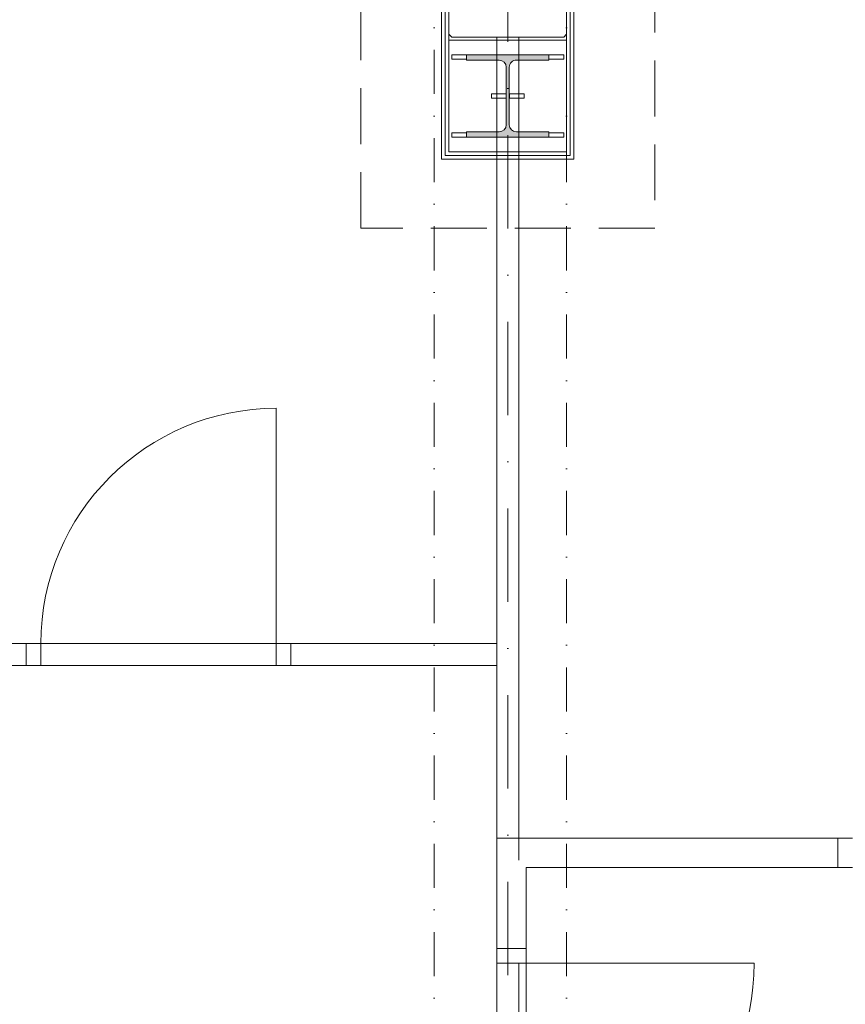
# Model space of a CAD drawing. Header units: millimetres. Extents: x 144573 to 336993, y 74252 to 247042.
# Tile 189 of 256: x 152052 to 154859, y 192465 to 195815. Entities that reach past the tile are written whole.
import ezdxf

# ---------------------------------------------------------------- set-up
doc = ezdxf.new("R2010")
doc.units = ezdxf.units.MM
for name, pattern in [('CK_Čerchovaná 50', [6, 3, -1.5, 0, -1.5]), ('ČERCHOVANÁ', [25.4, 12.7, -6.35, 0, -6.35]), ('ČÁRKOVANÁ', [19.05, 12.7, -6.35])]:
    doc.linetypes.add(name, pattern=pattern)
for name, color, linetype, lineweight in [('DVERE', 255, 'Continuous', 0), ('HU-obrys', 255, 'Continuous', 0), ('HU-slaba odstin sedi 254', 255, 'Continuous', 0), ('NOVA', 255, 'Continuous', 0), ('NOVÁ TENKÁ', 255, 'Continuous', 0), ('NOVÁ TLUSTÁ', 255, 'Continuous', 0), ('OSY', 255, 'Continuous', 0), ('TENKA', 255, 'Continuous', 0)]:
    doc.layers.add(name, color=color, linetype=linetype, lineweight=lineweight)

# ---------------------------------------------------------------- blocks, each defined once
blk = doc.blocks.new('A$C3D6541C4')
at = {"layer": 'HU-slaba odstin sedi 254'}
h = blk.add_hatch(dxfattribs=at)
h.set_pattern_fill('ANGLE', color=256)
h.set_pattern_definition([(0, (0, 0), (0, 6.985), [5.08, -1.905]), (90, (0, 0), (-6.985, 4e-16), [5.08, -1.905])])
h.paths.add_polyline_path([(0.14, -0.262), (0.02925, -0.262, -0.4142136), (0.00525, -0.238), (0.00525, -0.14), (0.00525, -0.042, -0.4142136), (0.02925, -0.018), (0.14, -0.018), (0.14, 0), (0, 0), (-0.14, 0), (-0.14, -0.018), (-0.02925, -0.018, -0.4142136), (-0.00525, -0.042), (-0.00525, -0.14), (-0.00525, -0.238, -0.4142136), (-0.02925, -0.262), (-0.14, -0.262), (-0.14, -0.28), (0, -0.28), (0.14, -0.28)])
h = blk.add_hatch(color=256, dxfattribs=at)
h.dxf.hatch_style = 1
h.paths.add_polyline_path([(0.14, -0.262), (0.02925, -0.262, -0.4142136), (0.00525, -0.238), (0.00525, -0.14), (0.00525, -0.042, -0.4142136), (0.02925, -0.018), (0.14, -0.018), (0.14, 0), (0, 0), (-0.14, 0), (-0.14, -0.018), (-0.02925, -0.018, -0.4142136), (-0.00525, -0.042), (-0.00525, -0.14), (-0.00525, -0.238, -0.4142136), (-0.02925, -0.262), (-0.14, -0.262), (-0.14, -0.28), (0, -0.28), (0.14, -0.28)])
for p, q in [((0, 0), (-0.14, 0)), ((-0.14, 0), (-0.14, -0.018)), ((0, 0), (0.14, 0)), ((0.14, 0), (0.14, -0.018)), ((-0.14, -0.018), (-0.02925, -0.018)), ((0.14, -0.018), (0.02925, -0.018)), ((-0.00525, -0.042), (-0.00525, -0.14)), ((0.00525, -0.042), (0.00525, -0.14)), ((-0.00525, -0.238), (-0.00525, -0.14)), ((0.00525, -0.238), (0.00525, -0.14)), ((-0.14, -0.262), (-0.02925, -0.262)), ((-0.14, -0.28), (-0.14, -0.262)), ((0.14, -0.262), (0.02925, -0.262)), ((0.14, -0.28), (0.14, -0.262)), ((0, -0.28), (-0.14, -0.28)), ((0, -0.28), (0.14, -0.28))]:
    blk.add_line(p, q)
for centre, start, end in [((-0.02925, -0.042), 0, 90), ((0.02925, -0.042), 90, 180), ((-0.02925, -0.238), 270, 0), ((0.02925, -0.238), 180, 270)]:
    blk.add_arc(centre, 0.024, start, end)
blk = doc.blocks.new('sloup')
at = {"layer": 'HU-obrys', "ltscale": 100}
blk.add_lwpolyline([(180238.3, 182689.8), (180238.3, 183269.8), (180228.3, 183279.8), (179848.3, 183279.8), (179838.3, 183269.8), (179838.3, 182689.8), (179848.3, 182679.8), (180228.3, 182679.8)], close=True, dxfattribs=at)
at = {"layer": 'NOVÁ TENKÁ'}
for points in [[(180238.3, 183669.8), (179838.3, 183669.8), (179838.3, 183289.8), (180238.3, 183289.8)], [(179898.3, 183619.8), (179898.3, 183604.8), (179848.3, 183604.8), (179848.3, 183619.8)], [(180228.3, 183619.8), (180228.3, 183604.8), (180178.3, 183604.8), (180178.3, 183619.8)], [(180033.1, 183487.3), (180033.1, 183472.3), (179983.1, 183472.3), (179983.1, 183487.3)], [(180043.6, 183487.3), (180043.6, 183472.3), (180093.6, 183472.3), (180093.6, 183487.3)], [(179898.3, 183354.8), (179898.3, 183339.8), (179848.3, 183339.8), (179848.3, 183354.8)], [(180228.3, 183354.8), (180228.3, 183339.8), (180178.3, 183339.8), (180178.3, 183354.8)], [(180238.3, 182289.8), (179838.3, 182289.8), (179838.3, 182669.8), (180238.3, 182669.8)], [(179898.3, 182604.8), (179898.3, 182619.8), (179848.3, 182619.8), (179848.3, 182604.8)], [(180228.3, 182604.8), (180228.3, 182619.8), (180178.3, 182619.8), (180178.3, 182604.8)], [(180033.1, 182472.3), (180033.1, 182487.3), (179983.1, 182487.3), (179983.1, 182472.3)], [(180043.6, 182472.3), (180043.6, 182487.3), (180093.6, 182487.3), (180093.6, 182472.3)], [(179898.3, 182339.8), (179898.3, 182354.8), (179848.3, 182354.8), (179848.3, 182339.8)], [(180228.3, 182339.8), (180228.3, 182354.8), (180178.3, 182354.8), (180178.3, 182339.8)]]:
    blk.add_lwpolyline(points, close=True, dxfattribs=at)
at = {"layer": 'NOVÁ TLUSTÁ', "ltscale": 5}
for points in [[(179813.3, 183694.8), (179813.3, 182264.8), (180263.3, 182264.8), (180263.3, 183694.8)], [(179825.8, 183682.3), (179825.8, 182277.3), (180250.8, 182277.3), (180250.8, 183682.3)], [(179838.3, 183669.8), (179838.3, 182289.8), (180238.3, 182289.8), (180238.3, 183669.8)]]:
    blk.add_lwpolyline(points, close=True, dxfattribs=at)
at = {"layer": 'NOVÁ TENKÁ', "xscale": -1000, "yscale": 1000}
blk.add_blockref('A$C3D6541C4', (180038.3, 183619.8), dxfattribs=at)
at = {"layer": 'NOVÁ TENKÁ', "xscale": 1000, "yscale": 1000, "rotation": 180}
blk.add_blockref('A$C3D6541C4', (180038.3, 182339.8), dxfattribs=at)

msp = doc.modelspace()

# ---------------------------------------------------------------- linework, layer by layer
at = {"layer": 'DVERE'}
for points in [[(152923.98, 193692.759), (152923.98, 194492.759, 0.41421356), (152123.98, 193692.759)], [(153748.98, 192605.259), (154548.98, 192605.259, -0.41421356), (153748.98, 191805.259)]]:
    msp.add_lwpolyline(points, format="xyb", close=True, dxfattribs=at)
for points in [[(152073.98, 193692.759), (152073.98, 193617.759)], [(152123.98, 193692.759), (152923.98, 193692.759)], [(152923.98, 193617.759), (152123.98, 193617.759)], [(153673.98, 192655.259), (153773.98, 192655.259)]]:
    msp.add_lwpolyline(points, close=True, dxfattribs=at)
at = {"layer": 'NOVA'}
for p, q in [((153673.98, 194755.259), (153673.98, 195755.259)), ((153748.98, 194755.259), (153748.98, 195755.259)), ((153673.98, 192955.259), (153673.98, 191455.259)), ((153773.98, 192930.259), (153773.98, 191455.259))]:
    msp.add_line(p, q, dxfattribs=at)
at = {"layer": 'NOVA', "ltscale": 5}
msp.add_line((153748.98, 193030.259), (153673.98, 193030.259), dxfattribs=at)
at = {"layer": 'NOVA', "linetype": 'ČÁRKOVANÁ', "ltscale": 15}
msp.add_lwpolyline([(154211.48, 197105.259), (154211.48, 195105.259), (153211.48, 195105.259), (153211.48, 197105.259)], dxfattribs=at)
at = {"layer": 'NOVA'}
for points in [[(153673.98, 194755.259), (153673.98, 192955.259)], [(153748.98, 194755.259), (153748.98, 192955.259)], [(151163.98, 193692.759), (152123.98, 193692.759)], [(152123.98, 193692.759), (152123.98, 193617.759)], [(152923.98, 193692.759), (153673.98, 193692.759)], [(152923.98, 193692.759), (152923.98, 193617.759)], [(152973.98, 193692.759), (152973.98, 193617.759)], [(151163.98, 193617.759), (152123.98, 193617.759)], [(152923.98, 193617.759), (153673.98, 193617.759)], [(153748.98, 193030.259), (154883.98, 193030.259)], [(154833.98, 193030.259), (154833.98, 192930.259)], [(153773.98, 192930.259), (154883.98, 192930.259)], [(153673.98, 192605.259), (153748.98, 192605.259)]]:
    msp.add_lwpolyline(points, close=True, dxfattribs=at)
at = {"layer": 'OSY', "linetype": 'ČERCHOVANÁ', "ltscale": 25}
msp.add_line((153711.48, 199232.667), (153711.48, 174158.02), dxfattribs=at)
at = {"layer": 'TENKA', "linetype": 'CK_Čerchovaná 50', "ltscale": 50}
for p, q in [((153461.48, 174855.259), (153461.48, 198055.259)), ((153911.48, 174855.259), (153911.48, 198055.259))]:
    msp.add_line(p, q, dxfattribs=at)

# ---------------------------------------------------------------- block references
at = {"layer": 'NOVÁ TLUSTÁ'}
msp.add_blockref('sloup', (-26326.844, 13075.453), dxfattribs=at)

doc.saveas('drawing.dxf')
